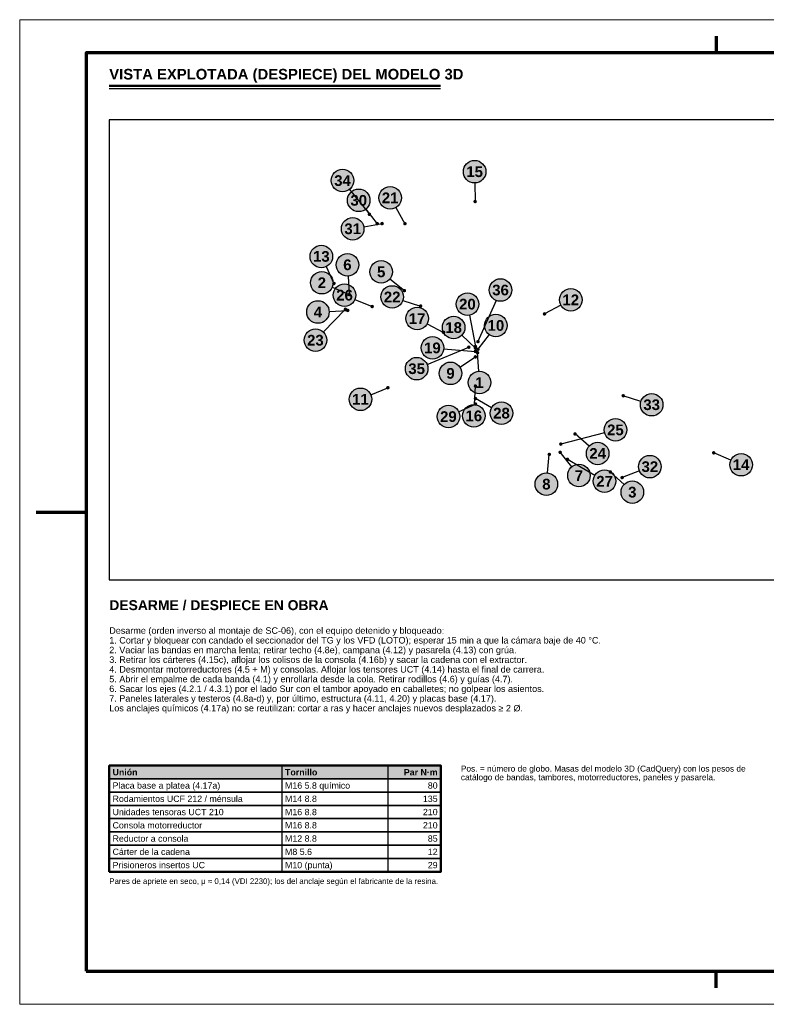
# Model space of a CAD drawing. Header units: millimetres. Extents: x 0 to 420, y 0 to 297.
# Tile 1 of 2: x 0 to 225, y 0 to 297. Entities that reach past the tile are written whole.
import ezdxf
from ezdxf.enums import TextEntityAlignment as Align

# ---------------------------------------------------------------- set-up
doc = ezdxf.new("R2010")
doc.units = ezdxf.units.MM
doc.header["$LTSCALE"] = 0.5
for name, color, linetype, lineweight in [('AUXILIAR', 9, 'CONTINUOUS', 13), ('CONTORNO', 7, 'CONTINUOUS', 50), ('COTAS', 7, 'CONTINUOUS', 25), ('FINO', 7, 'CONTINUOUS', 25), ('HOJA', 8, 'CONTINUOUS', 13), ('RECUADRO', 7, 'CONTINUOUS', 70), ('RELLENO', 9, 'CONTINUOUS', 13), ('TEXTO', 7, 'CONTINUOUS', 25)]:
    doc.layers.add(name, color=color, linetype=linetype, lineweight=lineweight)
doc.styles.add('NEGRITA', font='arialbd.ttf')
doc.styles.get("Standard").update_dxf_attribs({"font": 'arial.ttf'})
picture_1 = doc.add_image_def('image1.png', size_in_pixel=(2000, 1250))

msp = doc.modelspace()

# ---------------------------------------------------------------- hatches: boundary and pattern name
at = {"layer": 'COTAS'}
h = msp.add_hatch(color=7, dxfattribs=at)
edge = h.paths.add_edge_path()
edge.add_arc((137.3, 242.15), 0.55, 0, 360)
h = msp.add_hatch(color=7, dxfattribs=at)
edge = h.paths.add_edge_path()
edge.add_arc((105.43, 238.3), 0.55, 0, 360)
h = msp.add_hatch(color=7, dxfattribs=at)
edge = h.paths.add_edge_path()
edge.add_arc((107.8, 235.46), 0.55, 0, 360)
h = msp.add_hatch(color=7, dxfattribs=at)
edge = h.paths.add_edge_path()
edge.add_arc((109.25, 235.5), 0.55, 0, 360)
h = msp.add_hatch(color=7, dxfattribs=at)
edge = h.paths.add_edge_path()
edge.add_arc((116.16, 235.47), 0.55, 0, 360)
h = msp.add_hatch(color=7, dxfattribs=at)
edge = h.paths.add_edge_path()
edge.add_arc((94.74, 217.44), 0.55, 0, 360)
h = msp.add_hatch(color=7, dxfattribs=at)
edge = h.paths.add_edge_path()
edge.add_arc((99.36, 214.09), 0.55, 0, 360)
h = msp.add_hatch(color=7, dxfattribs=at)
edge = h.paths.add_edge_path()
edge.add_arc((99.36, 214.09), 0.55, 0, 360)
h = msp.add_hatch(color=7, dxfattribs=at)
edge = h.paths.add_edge_path()
edge.add_arc((115.98, 215.27), 0.55, 0, 360)
h = msp.add_hatch(color=7, dxfattribs=at)
edge = h.paths.add_edge_path()
edge.add_arc((106.26, 210.47), 0.55, 0, 360)
h = msp.add_hatch(color=7, dxfattribs=at)
edge = h.paths.add_edge_path()
edge.add_arc((120.86, 210.63), 0.55, 0, 360)
h = msp.add_hatch(color=7, dxfattribs=at)
edge = h.paths.add_edge_path()
edge.add_arc((98.2, 209.65), 0.55, 0, 360)
h = msp.add_hatch(color=7, dxfattribs=at)
edge = h.paths.add_edge_path()
edge.add_arc((98.91, 209.31), 0.55, 0, 360)
h = msp.add_hatch(color=7, dxfattribs=at)
edge = h.paths.add_edge_path()
edge.add_arc((158.22, 208.24), 0.55, 0, 360)
h = msp.add_hatch(color=7, dxfattribs=at)
edge = h.paths.add_edge_path()
edge.add_arc((127.8, 202.69), 0.55, 0, 360)
h = msp.add_hatch(color=7, dxfattribs=at)
edge = h.paths.add_edge_path()
edge.add_arc((138.16, 199.88), 0.55, 0, 360)
h = msp.add_hatch(color=7, dxfattribs=at)
edge = h.paths.add_edge_path()
edge.add_arc((135.4, 198.21), 0.55, 0, 360)
h = msp.add_hatch(color=7, dxfattribs=at)
edge = h.paths.add_edge_path()
edge.add_arc((137.38, 198.42), 0.55, 0, 360)
h = msp.add_hatch(color=7, dxfattribs=at)
edge = h.paths.add_edge_path()
edge.add_arc((137.38, 197.96), 0.55, 0, 360)
h = msp.add_hatch(color=7, dxfattribs=at)
edge = h.paths.add_edge_path()
edge.add_arc((137.38, 196.94), 0.55, 0, 360)
h = msp.add_hatch(color=7, dxfattribs=at)
edge = h.paths.add_edge_path()
edge.add_arc((138.05, 196.53), 0.55, 0, 360)
h = msp.add_hatch(color=7, dxfattribs=at)
edge = h.paths.add_edge_path()
edge.add_arc((138.16, 197.58), 0.55, 0, 360)
h = msp.add_hatch(color=7, dxfattribs=at)
edge = h.paths.add_edge_path()
edge.add_arc((137.39, 195.29), 0.55, 0, 360)
h = msp.add_hatch(color=7, dxfattribs=at)
edge = h.paths.add_edge_path()
edge.add_arc((111.01, 185.99), 0.55, 0, 360)
h = msp.add_hatch(color=7, dxfattribs=at)
edge = h.paths.add_edge_path()
edge.add_arc((137.4, 186.49), 0.55, 0, 360)
h = msp.add_hatch(color=7, dxfattribs=at)
edge = h.paths.add_edge_path()
edge.add_arc((137.41, 182.71), 0.55, 0, 360)
h = msp.add_hatch(color=7, dxfattribs=at)
edge = h.paths.add_edge_path()
edge.add_arc((137.41, 181.07), 0.55, 0, 360)
h = msp.add_hatch(color=7, dxfattribs=at)
edge = h.paths.add_edge_path()
edge.add_arc((181.96, 183.56), 0.55, 0, 360)
h = msp.add_hatch(color=7, dxfattribs=at)
edge = h.paths.add_edge_path()
edge.add_arc((167.43, 172.04), 0.55, 0, 360)
h = msp.add_hatch(color=7, dxfattribs=at)
edge = h.paths.add_edge_path()
edge.add_arc((163.15, 168.99), 0.55, 0, 360)
h = msp.add_hatch(color=7, dxfattribs=at)
edge = h.paths.add_edge_path()
edge.add_arc((159.67, 165.86), 0.55, 0, 360)
h = msp.add_hatch(color=7, dxfattribs=at)
edge = h.paths.add_edge_path()
edge.add_arc((162.95, 166.5), 0.55, 0, 360)
h = msp.add_hatch(color=7, dxfattribs=at)
edge = h.paths.add_edge_path()
edge.add_arc((209.24, 166.35), 0.55, 0, 360)
h = msp.add_hatch(color=7, dxfattribs=at)
edge = h.paths.add_edge_path()
edge.add_arc((165.14, 164.38), 0.55, 0, 360)
h = msp.add_hatch(color=7, dxfattribs=at)
edge = h.paths.add_edge_path()
edge.add_arc((178.07, 160.58), 0.55, 0, 360)
h = msp.add_hatch(color=7, dxfattribs=at)
edge = h.paths.add_edge_path()
edge.add_arc((181.62, 158.87), 0.55, 0, 360)
at = {"layer": 'RELLENO', "true_color": 0xffffff}
h = msp.add_hatch(color=7, dxfattribs=at)
edge = h.paths.add_edge_path()
edge.add_arc((137.16, 251.15), 3.4, 0, 360)
h = msp.add_hatch(color=7, dxfattribs=at)
edge = h.paths.add_edge_path()
edge.add_arc((97.33, 248.47), 3.4, 0, 360)
h = msp.add_hatch(color=7, dxfattribs=at)
edge = h.paths.add_edge_path()
edge.add_arc((111.68, 243.27), 3.4, 0, 360)
h = msp.add_hatch(color=7, dxfattribs=at)
edge = h.paths.add_edge_path()
edge.add_arc((102.21, 242.51), 3.4, 0, 360)
h = msp.add_hatch(color=7, dxfattribs=at)
edge = h.paths.add_edge_path()
edge.add_arc((100.39, 233.93), 3.4, 0, 360)
h = msp.add_hatch(color=7, dxfattribs=at)
edge = h.paths.add_edge_path()
edge.add_arc((90.94, 225.6), 3.4, 0, 360)
h = msp.add_hatch(color=7, dxfattribs=at)
edge = h.paths.add_edge_path()
edge.add_arc((98.8, 223.07), 3.4, 0, 360)
h = msp.add_hatch(color=7, dxfattribs=at)
edge = h.paths.add_edge_path()
edge.add_arc((108.99, 220.94), 3.4, 0, 360)
h = msp.add_hatch(color=7, dxfattribs=at)
edge = h.paths.add_edge_path()
edge.add_arc((91.1, 217.66), 3.4, 0, 360)
h = msp.add_hatch(color=7, dxfattribs=at)
edge = h.paths.add_edge_path()
edge.add_arc((97.94, 213.9), 3.4, 0, 360)
h = msp.add_hatch(color=7, dxfattribs=at)
edge = h.paths.add_edge_path()
edge.add_arc((144.97, 215.46), 3.4, 0, 360)
h = msp.add_hatch(color=7, dxfattribs=at)
edge = h.paths.add_edge_path()
edge.add_arc((112.29, 213.37), 3.4, 0, 360)
h = msp.add_hatch(color=7, dxfattribs=at)
edge = h.paths.add_edge_path()
edge.add_arc((134.98, 211.2), 3.4, 0, 360)
h = msp.add_hatch(color=7, dxfattribs=at)
edge = h.paths.add_edge_path()
edge.add_arc((166.14, 212.5), 3.4, 0, 360)
h = msp.add_hatch(color=7, dxfattribs=at)
edge = h.paths.add_edge_path()
edge.add_arc((89.92, 208.83), 3.4, 0, 360)
h = msp.add_hatch(color=7, dxfattribs=at)
edge = h.paths.add_edge_path()
edge.add_arc((119.82, 206.85), 3.4, 0, 360)
h = msp.add_hatch(color=7, dxfattribs=at)
edge = h.paths.add_edge_path()
edge.add_arc((143.57, 204.77), 3.4, 0, 360)
h = msp.add_hatch(color=7, dxfattribs=at)
edge = h.paths.add_edge_path()
edge.add_arc((130.83, 204.14), 3.4, 0, 360)
h = msp.add_hatch(color=7, dxfattribs=at)
edge = h.paths.add_edge_path()
edge.add_arc((89.15, 200.32), 3.4, 0, 360)
h = msp.add_hatch(color=7, dxfattribs=at)
edge = h.paths.add_edge_path()
edge.add_arc((124.43, 198.01), 3.4, 0, 360)
h = msp.add_hatch(color=7, dxfattribs=at)
edge = h.paths.add_edge_path()
edge.add_arc((119.68, 191.73), 3.4, 0, 360)
h = msp.add_hatch(color=7, dxfattribs=at)
edge = h.paths.add_edge_path()
edge.add_arc((129.88, 190.32), 3.4, 0, 360)
h = msp.add_hatch(color=7, dxfattribs=at)
edge = h.paths.add_edge_path()
edge.add_arc((138.61, 187.54), 3.4, 0, 360)
h = msp.add_hatch(color=7, dxfattribs=at)
edge = h.paths.add_edge_path()
edge.add_arc((102.72, 182.49), 3.4, 0, 360)
h = msp.add_hatch(color=7, dxfattribs=at)
edge = h.paths.add_edge_path()
edge.add_arc((190.54, 180.86), 3.4, 0, 360)
h = msp.add_hatch(color=7, dxfattribs=at)
edge = h.paths.add_edge_path()
edge.add_arc((145.26, 178.31), 3.4, 0, 360)
h = msp.add_hatch(color=7, dxfattribs=at)
edge = h.paths.add_edge_path()
edge.add_arc((129.25, 177.28), 3.4, 0, 360)
h = msp.add_hatch(color=7, dxfattribs=at)
edge = h.paths.add_edge_path()
edge.add_arc((136.91, 177.5), 3.4, 0, 360)
h = msp.add_hatch(color=7, dxfattribs=at)
edge = h.paths.add_edge_path()
edge.add_arc((179.6, 173.27), 3.4, 0, 360)
h = msp.add_hatch(color=7, dxfattribs=at)
edge = h.paths.add_edge_path()
edge.add_arc((174.25, 166.17), 3.4, 0, 360)
h = msp.add_hatch(color=7, dxfattribs=at)
edge = h.paths.add_edge_path()
edge.add_arc((189.98, 162.18), 3.4, 0, 360)
h = msp.add_hatch(color=7, dxfattribs=at)
edge = h.paths.add_edge_path()
edge.add_arc((217.49, 162.76), 3.4, 0, 360)
h = msp.add_hatch(color=7, dxfattribs=at)
edge = h.paths.add_edge_path()
edge.add_arc((168.61, 159.5), 3.4, 0, 360)
h = msp.add_hatch(color=7, dxfattribs=at)
edge = h.paths.add_edge_path()
edge.add_arc((176.34, 157.78), 3.4, 0, 360)
h = msp.add_hatch(color=7, dxfattribs=at)
edge = h.paths.add_edge_path()
edge.add_arc((158.79, 156.9), 3.4, 0, 360)
h = msp.add_hatch(color=7, dxfattribs=at)
edge = h.paths.add_edge_path()
edge.add_arc((184.7, 154.49), 3.4, 0, 360)
at = {"layer": 'RELLENO', "true_color": 0xe2e8ee}
msp.add_hatch(color=7, dxfattribs=at).paths.add_polyline_path([(27, 68), (127, 68), (127, 72), (27, 72)])

# ---------------------------------------------------------------- linework, layer by layer
at = {"layer": 'CONTORNO'}
msp.add_line((27, 277), (126.84, 277), dxfattribs=at)
msp.add_lwpolyline([(27, 40), (127, 40), (127, 72), (27, 72)], close=True, dxfattribs=at)
at = {"layer": 'COTAS'}
for p, q in [((137.21, 247.75), (137.3, 242.15)), ((99.45, 245.81), (105.43, 238.3)), ((104.32, 239.84), (107.8, 235.46)), ((113.37, 240.32), (116.16, 235.47)), ((103.74, 234.53), (109.25, 235.5)), ((92.37, 222.52), (94.74, 217.44)), ((99.01, 219.68), (99.36, 214.09)), ((111.63, 218.8), (115.98, 215.27)), ((94.22, 216.31), (99.36, 214.09)), ((101.09, 212.6), (106.26, 210.47)), ((115.53, 212.33), (120.86, 210.63)), ((143.61, 212.34), (138.16, 199.88)), ((163.15, 210.89), (158.22, 208.24)), ((91.52, 202.76), (98.2, 209.65)), ((93.31, 209.01), (98.91, 209.31)), ((122.84, 205.28), (127.8, 202.69)), ((135.61, 207.85), (137.38, 198.42)), ((141.52, 202.05), (138.16, 197.58)), ((133.31, 201.8), (137.38, 197.96)), ((122.83, 193.02), (135.4, 198.21)), ((127.82, 197.73), (137.38, 196.94)), ((138.4, 190.94), (138.05, 196.53)), ((132.72, 192.19), (137.39, 195.29)), ((105.85, 183.81), (111.01, 185.99)), ((137.09, 180.9), (137.4, 186.49)), ((142.29, 179.97), (137.41, 182.71)), ((187.3, 181.88), (181.96, 183.56)), ((132.33, 178.71), (137.41, 181.07)), ((176.31, 172.41), (163.15, 168.99)), ((171.67, 168.39), (167.43, 172.04)), ((166.47, 162.14), (162.95, 166.5)), ((214.38, 164.12), (209.24, 166.35)), ((159.12, 160.29), (159.67, 165.86)), ((173.41, 159.51), (165.14, 164.38)), ((182.2, 156.79), (178.07, 160.58)), ((186.82, 160.93), (181.62, 158.87))]:
    msp.add_line(p, q, dxfattribs=at)
for centre in [(137.16, 251.15), (97.33, 248.47), (111.68, 243.27), (102.21, 242.51), (100.39, 233.93), (90.94, 225.6), (98.8, 223.07), (108.99, 220.94), (91.1, 217.66), (97.94, 213.9), (144.97, 215.46), (112.29, 213.37), (134.98, 211.2), (166.14, 212.5), (89.92, 208.83), (119.82, 206.85), (143.57, 204.77), (130.83, 204.14), (89.15, 200.32), (124.43, 198.01), (119.68, 191.73), (129.88, 190.32), (138.61, 187.54), (102.72, 182.49), (190.54, 180.86), (145.26, 178.31), (129.25, 177.28), (136.91, 177.5), (179.6, 173.27), (174.25, 166.17), (189.98, 162.18), (217.49, 162.76), (168.61, 159.5), (176.34, 157.78), (158.79, 156.9), (184.7, 154.49)]:
    msp.add_circle(centre, 3.4, dxfattribs=at)
at = {"layer": 'FINO'}
for p, q in [((27, 276.2), (126.84, 276.2)), ((79, 72), (79, 40)), ((111, 72), (111, 40))]:
    msp.add_line(p, q, dxfattribs=at)
for points in [[(27, 128), (249, 128), (249, 266.75), (27, 266.75)], [(27, 68), (127, 68), (127, 72), (27, 72)], [(27, 64), (127, 64), (127, 68), (27, 68)], [(27, 60), (127, 60), (127, 64), (27, 64)], [(27, 56), (127, 56), (127, 60), (27, 60)], [(27, 52), (127, 52), (127, 56), (27, 56)], [(27, 48), (127, 48), (127, 52), (27, 52)], [(27, 44), (127, 44), (127, 48), (27, 48)], [(27, 40), (127, 40), (127, 44), (27, 44)]]:
    msp.add_lwpolyline(points, close=True, dxfattribs=at)
at = {"layer": 'HOJA'}
msp.add_lwpolyline([(0, 0), (420, 0), (420, 297), (0, 297)], close=True, dxfattribs=at)
at = {"layer": 'RECUADRO'}
for p, q in [((210, 292), (210, 287)), ((5, 148.5), (20, 148.5)), ((210, 5), (210, 10))]:
    msp.add_line(p, q, dxfattribs=at)
msp.add_lwpolyline([(20, 10), (410, 10), (410, 287), (20, 287)], close=True, dxfattribs=at)

# ---------------------------------------------------------------- texts
at = {"layer": 'COTAS', "style": 'NEGRITA'}
for s, p in [('15', (137.16, 251.15)), ('34', (97.33, 248.47)), ('30', (102.21, 242.51)), ('21', (111.68, 243.27)), ('31', (100.39, 233.93)), ('13', (90.94, 225.6)), ('6', (98.8, 223.07)), ('5', (108.99, 220.94)), ('2', (91.1, 217.66)), ('36', (144.97, 215.46)), ('26', (97.94, 213.9)), ('22', (112.29, 213.37)), ('12', (166.14, 212.5)), ('20', (134.98, 211.2)), ('4', (89.92, 208.83)), ('17', (119.82, 206.85)), ('18', (130.83, 204.14)), ('10', (143.57, 204.77)), ('23', (89.15, 200.32)), ('19', (124.43, 198.01)), ('35', (119.68, 191.73)), ('9', (129.88, 190.32)), ('1', (138.61, 187.54)), ('11', (102.72, 182.49)), ('33', (190.54, 180.86)), ('29', (129.25, 177.28)), ('16', (136.91, 177.5)), ('28', (145.26, 178.31)), ('25', (179.6, 173.27)), ('24', (174.25, 166.17)), ('32', (189.98, 162.18)), ('14', (217.49, 162.76)), ('7', (168.61, 159.5)), ('8', (158.79, 156.9)), ('27', (176.34, 157.78)), ('3', (184.7, 154.49))]:
    msp.add_text(s, height=3.23, dxfattribs=at).set_placement(p, align=Align.MIDDLE_CENTER)
at = {"layer": 'TEXTO', "style": 'NEGRITA'}
for s, height, p in [('VISTA EXPLOTADA (DESPIECE) DEL MODELO 3D', 3.2, (27, 278)), ('DESARME / DESPIECE EN OBRA', 3, (27, 118))]:
    msp.add_text(s, height=height, dxfattribs=at).set_placement(p, align=Align.BOTTOM_LEFT)
at = {"layer": 'TEXTO'}
for s, height, p in [('Desarme (orden inverso al montaje de SC-06), con el equipo detenido y bloqueado:', 1.95, (27, 113.71)), ('1. Cortar y bloquear con candado el seccionador del TG y los VFD (LOTO); esperar 15 min a que la cámara baje de 40 °C.', 1.95, (27, 110.78)), ('2. Vaciar las bandas en marcha lenta; retirar techo (4.8e), campana (4.12) y pasarela (4.13) con grúa.', 1.95, (27, 107.86)), ('3. Retirar los cárteres (4.15c), aflojar los colisos de la consola (4.16b) y sacar la cadena con el extractor.', 1.95, (27, 104.94)), ('4. Desmontar motorreductores (4.5 + M) y consolas. Aflojar los tensores UCT (4.14) hasta el final de carrera.', 1.95, (27, 102.01)), ('5. Abrir el empalme de cada banda (4.1) y enrollarla desde la cola. Retirar rodillos (4.6) y guías (4.7).', 1.95, (27, 99.09)), ('6. Sacar los ejes (4.2.1 / 4.3.1) por el lado Sur con el tambor apoyado en caballetes; no golpear los asientos.', 1.95, (27, 96.16)), ('7. Paneles laterales y testeros (4.8a-d) y, por último, estructura (4.11, 4.20) y placas base (4.17).', 1.95, (27, 93.24)), ('Los anclajes químicos (4.17a) no se reutilizan: cortar a ras y hacer anclajes nuevos desplazados ≥ 2 Ø.', 1.95, (27, 90.31)), ('Pos. = número de globo. Masas del modelo 3D (CadQuery) con los pesos de', 1.8, (133, 72)), ('catálogo de bandas, tambores, motorreductores, paneles y pasarela.', 1.8, (133, 69.39)), ('Pares de apriete en seco, μ ≈ 0,14 (VDI 2230); los del anclaje según el fabricante de la resina.', 1.7, (27, 38))]:
    msp.add_text(s, height=height, dxfattribs=at).set_placement(p, align=Align.TOP_LEFT)
at = {"layer": 'TEXTO', "style": 'NEGRITA'}
for s, p in [('Unión', (28, 70)), ('Tornillo', (80, 70))]:
    msp.add_text(s, height=1.9, dxfattribs=at).set_placement(p, align=Align.MIDDLE_LEFT)
msp.add_text('Par N·m', height=1.9, dxfattribs=at).set_placement((126, 70), align=Align.MIDDLE_RIGHT)
at = {"layer": 'TEXTO'}
for s, p in [('Placa base a platea (4.17a)', (28, 66)), ('M16 5.8 químico', (80, 66)), ('Rodamientos UCF 212 / ménsula', (28, 62)), ('M14 8.8', (80, 62)), ('Unidades tensoras UCT 210', (28, 58)), ('M16 8.8', (80, 58)), ('Consola motorreductor', (28, 54)), ('M16 8.8', (80, 54)), ('Reductor a consola', (28, 50)), ('M12 8.8', (80, 50)), ('Cárter de la cadena', (28, 46)), ('M8 5.6', (80, 46)), ('Prisioneros insertos UC', (28, 42)), ('M10 (punta)', (80, 42))]:
    msp.add_text(s, height=1.9, dxfattribs=at).set_placement(p, align=Align.MIDDLE_LEFT)
for s, p in [('80', (126, 66)), ('135', (126, 62)), ('210', (126, 58)), ('210', (126, 54)), ('85', (126, 50)), ('12', (126, 46)), ('29', (126, 42))]:
    msp.add_text(s, height=1.9, dxfattribs=at).set_placement(p, align=Align.MIDDLE_RIGHT)

# ---------------------------------------------------------------- pictures from other files: only their frames are drawn
at = {"layer": 'AUXILIAR'}
image = msp.add_image(picture_1, insert=(27, 128), size_in_units=(222, 138.75), dxfattribs=at)

doc.saveas('drawing.dxf')
